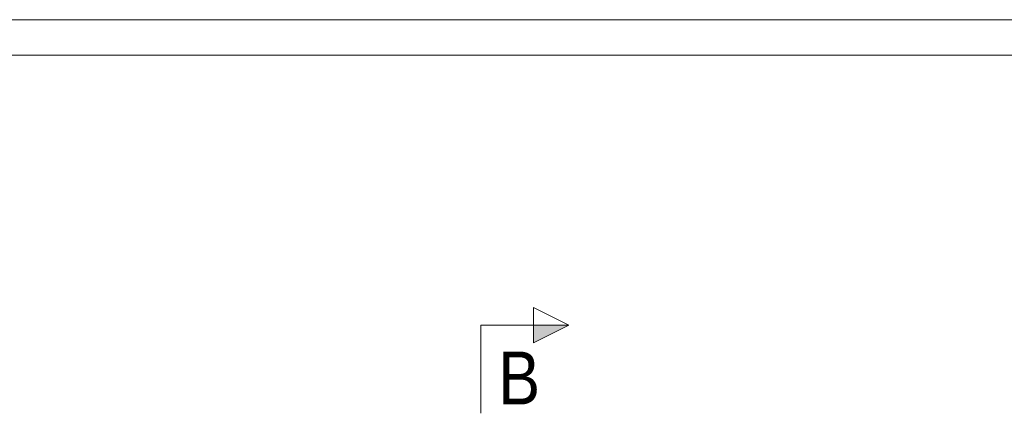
# Model space of a CAD drawing. Header units: millimetres. Extents: x -76 to 1111, y -178 to 661.
# Tile 40 of 91: x 20 to 132, y 616 to 661. Entities that reach past the tile are written whole.
import ezdxf

# ---------------------------------------------------------------- set-up
doc = ezdxf.new("R2010")
doc.units = ezdxf.units.MM
doc.header["$LTSCALE"] = 0.6
doc.linetypes.add('XKITLINE00', pattern=[0])
doc.layers.add('DrawingSheet', color=5, linetype='Continuous', lineweight=0)
doc.layers.add('Section', color=6, linetype='Continuous', lineweight=0)
doc.styles.add('ARIAL', font='ARIAL.TTF')

msp = doc.modelspace()

# ---------------------------------------------------------------- hatches: boundary and pattern name
at = {"layer": 'Section'}
msp.add_hatch(color=6, dxfattribs=at).paths.add_polyline_path([(78.46, 625.98), (82.46, 625.98), (78.46, 623.98)], flags=17)

# ---------------------------------------------------------------- linework, layer by layer
at = {"layer": 'DrawingSheet', "color": 2, "linetype": 'XKITLINE00', "lineweight": 0}
msp.add_line((1110.77, 660.59), (-76.23, 660.59), dxfattribs=at)
at = {"layer": 'DrawingSheet', "color": 3, "linetype": 'XKITLINE00', "lineweight": 0}
msp.add_line((1106.77, 656.59), (-72.23, 656.59), dxfattribs=at)
at = {"layer": 'Section', "color": 6, "linetype": 'XKITLINE00', "lineweight": 0}
for p, q in [((78.46, 623.98), (78.46, 627.98)), ((78.46, 627.98), (82.46, 625.98)), ((72.46, 625.98), (72.46, 615.98)), ((72.46, 625.98), (82.46, 625.98)), ((82.46, 625.98), (78.46, 623.98))]:
    msp.add_line(p, q, dxfattribs=at)

# ---------------------------------------------------------------- texts
at = {"layer": 'Section', "color": 6, "style": 'ARIAL', "width": 0.85}
msp.add_text('B', height=6, dxfattribs=at).set_placement((74.46, 616.98))

doc.saveas('drawing.dxf')
